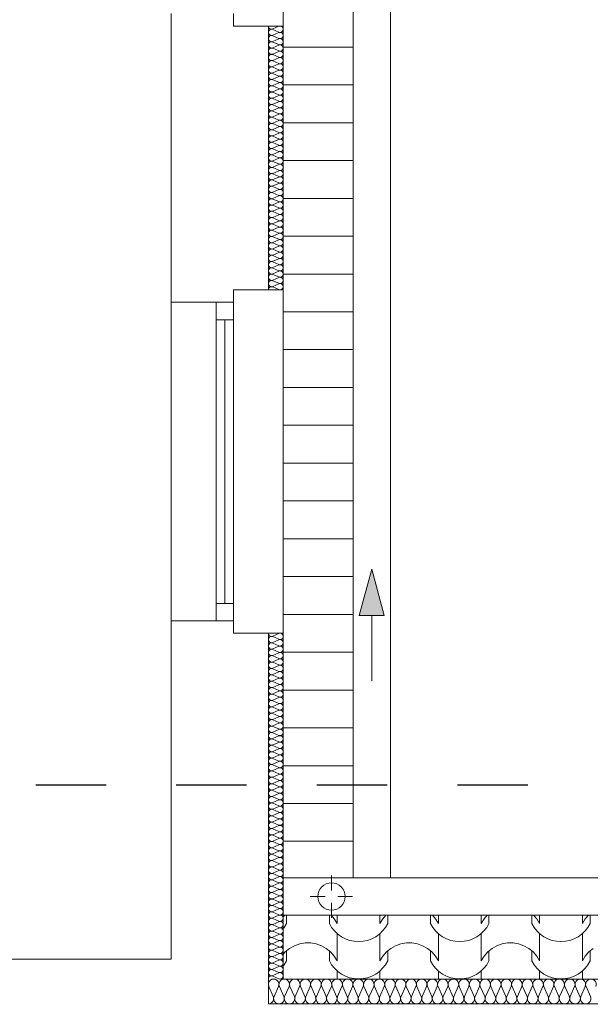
# Model space of a CAD drawing. Extents: x -528673 to -426178, y 23200 to 131944.
# Tile 49 of 87: x -481929 to -479637, y 68353 to 72310. Entities that reach past the tile are written whole.
import ezdxf

# ---------------------------------------------------------------- set-up
doc = ezdxf.new("R2010")
doc.units = 0
doc.header["$MEASUREMENT"] = 0
doc.linetypes.add('Dashed', pattern=[564.444447, 282.222223, -282.222223])
for name, color, linetype in [('#PODKŁAD', 252, 'Continuous'), ('Inwent Izolacje', 252, 'Continuous'), ('INWENT RURY SPUSTOWE', 252, 'Continuous')]:
    doc.layers.add(name, color=color, linetype=linetype)
for name, color, linetype, lineweight in [('arch wypelnienia_Nr_Pióra__102', 252, 'Continuous', 9), ('arch wypelnienia_Nr_Pióra__2', 252, 'Continuous', 13), ('INWENT DACH_Nr_Pióra__21', 252, 'Continuous', 9), ('Inwent Izolacje_Nr_Pióra__2', 252, 'Continuous', 13), ('INWENT RURY SPUSTOWE_Nr_Pióra__21', 252, 'Continuous', 9), ('INWENT. OKNA_Nr_Pióra__5', 252, 'Continuous', 13), ('INWENT.ŚCIANY_Nr_Pióra__1', 252, 'Continuous', 25), ('INWENT.ŚCIANY_Nr_Pióra__20', 252, 'Continuous', 60), ('INWENT.ŚCIANY_Nr_Pióra__21', 252, 'Continuous', 9), ('INWENT.ŚCIANY_Nr_Pióra__3', 252, 'Continuous', 13)]:
    doc.layers.add(name, color=color, linetype=linetype, lineweight=lineweight)

# ---------------------------------------------------------------- blocks, each defined once
blk = doc.blocks.new('*X28')
at = {"layer": 'arch wypelnienia_Nr_Pióra__2', "linetype": 'Continuous'}
for p, q in [((-480864.3, 68711.1), (-480870.2, 68704.4)), ((-480857.1, 68711.1), (-480857.1, 68677.7)), ((-480685.3, 68711.1), (-480685.3, 68677.7)), ((-480665.5, 68696.7), (-480678.1, 68711.1)), ((-480653.9, 68677.7), (-480665.5, 68696.7)), ((-480653.9, 68711.1), (-480653.9, 68677.7)), ((-480653.9, 68711.1), (-480653.9, 68700)), ((-480482.1, 68711.1), (-480482.1, 68677.7)), ((-480482.1, 68711.1), (-480482.1, 68700)), ((-480470.5, 68696.7), (-480482.1, 68677.7)), ((-480457.9, 68711.1), (-480470.5, 68696.7)), ((-480450.7, 68711.1), (-480450.7, 68677.7)), ((-480278.9, 68711.1), (-480278.9, 68677.7)), ((-480259.1, 68696.7), (-480271.7, 68711.1)), ((-480247.5, 68677.7), (-480259.1, 68696.7)), ((-480247.5, 68711.1), (-480247.5, 68677.7)), ((-480247.5, 68711.1), (-480247.5, 68700)), ((-480075.7, 68711.1), (-480075.7, 68677.7)), ((-480075.7, 68711.1), (-480075.7, 68700)), ((-480064.1, 68696.7), (-480075.7, 68677.7)), ((-480051.5, 68711.1), (-480064.1, 68696.7)), ((-480044.3, 68711.1), (-480044.3, 68677.7)), ((-479872.5, 68711.1), (-479872.5, 68677.7)), ((-479852.7, 68696.7), (-479865.3, 68711.1)), ((-479841.1, 68677.7), (-479852.7, 68696.7)), ((-479841.1, 68711.1), (-479841.1, 68677.7)), ((-479841.1, 68711.1), (-479841.1, 68700)), ((-479669.3, 68711.1), (-479669.3, 68677.7)), ((-479669.3, 68711.1), (-479669.3, 68700)), ((-479657.7, 68696.7), (-479669.3, 68677.7)), ((-479645.1, 68711.1), (-479657.7, 68696.7)), ((-479637.9, 68711.1), (-479637.9, 68677.7)), ((-480870.2, 68657.1), (-480866.3, 68662)), ((-480866.3, 68662), (-480857.1, 68677.7)), ((-480685.3, 68677.7), (-480676.1, 68662)), ((-480676.1, 68662), (-480664.8, 68647.8)), ((-480471.2, 68647.8), (-480459.9, 68662)), ((-480459.9, 68662), (-480450.7, 68677.7)), ((-480278.9, 68677.7), (-480269.7, 68662)), ((-480269.7, 68662), (-480258.4, 68647.8)), ((-480064.8, 68647.8), (-480053.5, 68662)), ((-480053.5, 68662), (-480044.3, 68677.7)), ((-479872.5, 68677.7), (-479863.3, 68662)), ((-479863.3, 68662), (-479852, 68647.8)), ((-479658.4, 68647.8), (-479647.1, 68662)), ((-479647.1, 68662), (-479637.9, 68677.7)), ((-480664.8, 68647.8), (-480651.7, 68635.3)), ((-480653.9, 68637.1), (-480653.9, 68550)), ((-480651.7, 68635.3), (-480637, 68624.7)), ((-480637, 68624.7), (-480620.9, 68616.2)), ((-480515.1, 68616.2), (-480499, 68624.7)), ((-480499, 68624.7), (-480484.3, 68635.3)), ((-480484.3, 68635.3), (-480471.2, 68647.8)), ((-480482.1, 68637.1), (-480482.1, 68550)), ((-480258.4, 68647.8), (-480245.3, 68635.3)), ((-480247.5, 68637.1), (-480247.5, 68550)), ((-480245.3, 68635.3), (-480230.6, 68624.7)), ((-480230.6, 68624.7), (-480214.5, 68616.2)), ((-480108.7, 68616.2), (-480092.6, 68624.7)), ((-480092.6, 68624.7), (-480077.9, 68635.3)), ((-480077.9, 68635.3), (-480064.8, 68647.8)), ((-480075.7, 68637.1), (-480075.7, 68550)), ((-479852, 68647.8), (-479838.9, 68635.3)), ((-479841.1, 68637.1), (-479841.1, 68550)), ((-479838.9, 68635.3), (-479824.2, 68624.7)), ((-479824.2, 68624.7), (-479808.1, 68616.2)), ((-479702.3, 68616.2), (-479686.2, 68624.7)), ((-479686.2, 68624.7), (-479671.5, 68635.3)), ((-479671.5, 68635.3), (-479658.4, 68647.8)), ((-479669.3, 68637.1), (-479669.3, 68550)), ((-480844.9, 68577.6), (-480862.2, 68563.5)), ((-480825.4, 68588.6), (-480844.9, 68577.6)), ((-480804.4, 68596), (-480825.4, 68588.6)), ((-480782.4, 68599.8), (-480804.4, 68596)), ((-480771.2, 68599.8), (-480782.4, 68599.8)), ((-480760, 68599.8), (-480771.2, 68599.8)), ((-480738, 68596), (-480760, 68599.8)), ((-480717, 68588.6), (-480738, 68596)), ((-480697.5, 68577.6), (-480717, 68588.6)), ((-480680.2, 68563.5), (-480697.5, 68577.6)), ((-480653.9, 68614.8), (-480653.9, 68527.7)), ((-480620.9, 68616.2), (-480603.9, 68610)), ((-480603.9, 68610), (-480586.1, 68606.3)), ((-480586.1, 68606.3), (-480568, 68605)), ((-480568, 68605), (-480549.9, 68606.3)), ((-480549.9, 68606.3), (-480532.1, 68610)), ((-480532.1, 68610), (-480515.1, 68616.2)), ((-480482.1, 68614.8), (-480482.1, 68527.7)), ((-480438.5, 68577.6), (-480455.8, 68563.5)), ((-480419, 68588.6), (-480438.5, 68577.6)), ((-480398, 68596), (-480419, 68588.6)), ((-480376, 68599.8), (-480398, 68596)), ((-480364.8, 68599.8), (-480376, 68599.8)), ((-480353.6, 68599.8), (-480364.8, 68599.8)), ((-480331.6, 68596), (-480353.6, 68599.8)), ((-480310.6, 68588.6), (-480331.6, 68596)), ((-480291.1, 68577.6), (-480310.6, 68588.6)), ((-480273.8, 68563.5), (-480291.1, 68577.6)), ((-480247.5, 68614.8), (-480247.5, 68527.7)), ((-480214.5, 68616.2), (-480197.5, 68610)), ((-480197.5, 68610), (-480179.7, 68606.3)), ((-480179.7, 68606.3), (-480161.6, 68605)), ((-480161.6, 68605), (-480143.5, 68606.3)), ((-480143.5, 68606.3), (-480125.7, 68610)), ((-480125.7, 68610), (-480108.7, 68616.2)), ((-480075.7, 68614.8), (-480075.7, 68527.7)), ((-480032.1, 68577.6), (-480049.4, 68563.5)), ((-480012.6, 68588.6), (-480032.1, 68577.6)), ((-479991.6, 68596), (-480012.6, 68588.6)), ((-479969.6, 68599.8), (-479991.6, 68596)), ((-479958.4, 68599.8), (-479969.6, 68599.8)), ((-479947.2, 68599.8), (-479958.4, 68599.8)), ((-479925.2, 68596), (-479947.2, 68599.8)), ((-479904.2, 68588.6), (-479925.2, 68596)), ((-479884.7, 68577.6), (-479904.2, 68588.6)), ((-479867.4, 68563.5), (-479884.7, 68577.6)), ((-479841.1, 68614.8), (-479841.1, 68527.7)), ((-479808.1, 68616.2), (-479791.1, 68610)), ((-479791.1, 68610), (-479773.3, 68606.3)), ((-479773.3, 68606.3), (-479755.2, 68605)), ((-479755.2, 68605), (-479737.1, 68606.3)), ((-479737.1, 68606.3), (-479719.3, 68610)), ((-479719.3, 68610), (-479702.3, 68616.2)), ((-479669.3, 68614.8), (-479669.3, 68527.7)), ((-479625.7, 68577.6), (-479643, 68563.5)), ((-480862.2, 68563.5), (-480870.2, 68554.4)), ((-480857.1, 68567.7), (-480857.1, 68527.7)), ((-480685.3, 68567.7), (-480685.3, 68527.7)), ((-480665.5, 68546.7), (-480680.2, 68563.5)), ((-480653.9, 68527.7), (-480665.5, 68546.7)), ((-480470.5, 68546.7), (-480482.1, 68527.7)), ((-480455.8, 68563.5), (-480470.5, 68546.7)), ((-480450.7, 68567.7), (-480450.7, 68527.7)), ((-480278.9, 68567.7), (-480278.9, 68527.7)), ((-480259.1, 68546.7), (-480273.8, 68563.5)), ((-480247.5, 68527.7), (-480259.1, 68546.7)), ((-480064.1, 68546.7), (-480075.7, 68527.7)), ((-480049.4, 68563.5), (-480064.1, 68546.7)), ((-480044.3, 68567.7), (-480044.3, 68527.7)), ((-479872.5, 68567.7), (-479872.5, 68527.7)), ((-479852.7, 68546.7), (-479867.4, 68563.5)), ((-479841.1, 68527.7), (-479852.7, 68546.7)), ((-479657.7, 68546.7), (-479669.3, 68527.7)), ((-479643, 68563.5), (-479657.7, 68546.7)), ((-479637.9, 68567.7), (-479637.9, 68527.7)), ((-480870.2, 68507.1), (-480866.3, 68512)), ((-480866.3, 68512), (-480857.1, 68527.7)), ((-480685.3, 68527.7), (-480676.1, 68512)), ((-480676.1, 68512), (-480664.8, 68497.8)), ((-480471.2, 68497.8), (-480459.9, 68512)), ((-480459.9, 68512), (-480450.7, 68527.7)), ((-480278.9, 68527.7), (-480269.7, 68512)), ((-480269.7, 68512), (-480258.4, 68497.8)), ((-480064.8, 68497.8), (-480053.5, 68512)), ((-480053.5, 68512), (-480044.3, 68527.7)), ((-479872.5, 68527.7), (-479863.3, 68512)), ((-479863.3, 68512), (-479852, 68497.8)), ((-479658.4, 68497.8), (-479647.1, 68512)), ((-479647.1, 68512), (-479637.9, 68527.7)), ((-480664.8, 68497.8), (-480651.7, 68485.3)), ((-480653.9, 68487.1), (-480653.9, 68454.5)), ((-480653.9, 68464.8), (-480653.9, 68454.5)), ((-480651.7, 68485.3), (-480637, 68474.7)), ((-480637, 68474.7), (-480620.9, 68466.2)), ((-480620.9, 68466.2), (-480603.9, 68460)), ((-480603.9, 68460), (-480586.1, 68456.3)), ((-480549.9, 68456.3), (-480532.1, 68460)), ((-480532.1, 68460), (-480515.1, 68466.2)), ((-480515.1, 68466.2), (-480499, 68474.7)), ((-480499, 68474.7), (-480484.3, 68485.3)), ((-480484.3, 68485.3), (-480471.2, 68497.8)), ((-480482.1, 68487.1), (-480482.1, 68454.5)), ((-480482.1, 68464.8), (-480482.1, 68454.5)), ((-480258.4, 68497.8), (-480245.3, 68485.3)), ((-480247.5, 68487.1), (-480247.5, 68454.5)), ((-480247.5, 68464.8), (-480247.5, 68454.5)), ((-480245.3, 68485.3), (-480230.6, 68474.7)), ((-480230.6, 68474.7), (-480214.5, 68466.2)), ((-480214.5, 68466.2), (-480197.5, 68460)), ((-480197.5, 68460), (-480179.7, 68456.3)), ((-480143.5, 68456.3), (-480125.7, 68460)), ((-480125.7, 68460), (-480108.7, 68466.2)), ((-480108.7, 68466.2), (-480092.6, 68474.7)), ((-480092.6, 68474.7), (-480077.9, 68485.3)), ((-480077.9, 68485.3), (-480064.8, 68497.8)), ((-480075.7, 68487.1), (-480075.7, 68454.5)), ((-480075.7, 68464.8), (-480075.7, 68454.5)), ((-479852, 68497.8), (-479838.9, 68485.3)), ((-479841.1, 68487.1), (-479841.1, 68454.5)), ((-479841.1, 68464.8), (-479841.1, 68454.5)), ((-479838.9, 68485.3), (-479824.2, 68474.7)), ((-479824.2, 68474.7), (-479808.1, 68466.2)), ((-479808.1, 68466.2), (-479791.1, 68460)), ((-479791.1, 68460), (-479773.3, 68456.3)), ((-479737.1, 68456.3), (-479719.3, 68460)), ((-479719.3, 68460), (-479702.3, 68466.2)), ((-479702.3, 68466.2), (-479686.2, 68474.7)), ((-479686.2, 68474.7), (-479671.5, 68485.3)), ((-479671.5, 68485.3), (-479658.4, 68497.8)), ((-479669.3, 68487.1), (-479669.3, 68454.5)), ((-479669.3, 68464.8), (-479669.3, 68454.5)), ((-480586.1, 68456.3), (-480568, 68455)), ((-480568, 68455), (-480549.9, 68456.3)), ((-480179.7, 68456.3), (-480161.6, 68455)), ((-480161.6, 68455), (-480143.5, 68456.3)), ((-479773.3, 68456.3), (-479755.2, 68455)), ((-479755.2, 68455), (-479737.1, 68456.3))]:
    blk.add_line(p, q, dxfattribs=at)
blk = doc.blocks.new('Wypełnienie_14')
at = {"layer": 'arch wypelnienia_Nr_Pióra__2', "linetype": 'Dashed'}
blk.add_blockref('*X28', (0, 0), dxfattribs=at)
blk = doc.blocks.new('Izolacja cieplna 14_208', base_point=(-480930.2, 68354.5))
at = {"layer": 'Inwent Izolacje_Nr_Pióra__2', "linetype": 'Continuous'}
for p, q in [((-480928.4, 68424.7), (-480910.7, 68384.3)), ((-480907.2, 68384.3), (-480889.5, 68424.7)), ((-480885.9, 68424.7), (-480868.3, 68384.3)), ((-480864.7, 68384.3), (-480847, 68424.7)), ((-480843.5, 68424.7), (-480825.8, 68384.3)), ((-480822.2, 68384.3), (-480804.6, 68424.7)), ((-480801, 68424.7), (-480783.3, 68384.3)), ((-480779.8, 68384.3), (-480762.1, 68424.7)), ((-480758.5, 68424.7), (-480740.9, 68384.3)), ((-480737.3, 68384.3), (-480719.6, 68424.7)), ((-480716.1, 68424.7), (-480698.4, 68384.3)), ((-480694.8, 68384.3), (-480677.2, 68424.7)), ((-480673.6, 68424.7), (-480655.9, 68384.3)), ((-480652.4, 68384.3), (-480634.7, 68424.7)), ((-480631.1, 68424.7), (-480613.5, 68384.3)), ((-480609.9, 68384.3), (-480592.2, 68424.7)), ((-480588.7, 68424.7), (-480571, 68384.3)), ((-480567.4, 68384.3), (-480549.8, 68424.7)), ((-480546.2, 68424.7), (-480528.5, 68384.3)), ((-480525, 68384.3), (-480507.3, 68424.7)), ((-480503.7, 68424.7), (-480486.1, 68384.3)), ((-480482.5, 68384.3), (-480464.8, 68424.7)), ((-480461.3, 68424.7), (-480443.6, 68384.3)), ((-480440, 68384.3), (-480422.4, 68424.7)), ((-480418.8, 68424.7), (-480401.1, 68384.3)), ((-480397.5, 68384.3), (-480379.9, 68424.7)), ((-480376.3, 68424.7), (-480358.6, 68384.3)), ((-480355.1, 68384.3), (-480337.4, 68424.7)), ((-480333.8, 68424.7), (-480316.2, 68384.3)), ((-480312.6, 68384.3), (-480294.9, 68424.7)), ((-480291.4, 68424.7), (-480273.7, 68384.3)), ((-480270.1, 68384.3), (-480252.5, 68424.7)), ((-480248.9, 68424.7), (-480231.2, 68384.3)), ((-480227.7, 68384.3), (-480210, 68424.7)), ((-480206.4, 68424.7), (-480188.8, 68384.3)), ((-480185.2, 68384.3), (-480167.5, 68424.7)), ((-480164, 68424.7), (-480146.3, 68384.3)), ((-480142.7, 68384.3), (-480125.1, 68424.7)), ((-480121.5, 68424.7), (-480103.8, 68384.3)), ((-480100.3, 68384.3), (-480082.6, 68424.7)), ((-480079, 68424.7), (-480061.4, 68384.3)), ((-480057.8, 68384.3), (-480040.1, 68424.7)), ((-480036.6, 68424.7), (-480018.9, 68384.3)), ((-480015.3, 68384.3), (-479997.7, 68424.7)), ((-479994.1, 68424.7), (-479976.4, 68384.3)), ((-479972.9, 68384.3), (-479955.2, 68424.7)), ((-479951.6, 68424.7), (-479934, 68384.3)), ((-479930.4, 68384.3), (-479912.7, 68424.7)), ((-479909.2, 68424.7), (-479891.5, 68384.3)), ((-479887.9, 68384.3), (-479870.3, 68424.7)), ((-479866.7, 68424.7), (-479849, 68384.3)), ((-479845.5, 68384.3), (-479827.8, 68424.7)), ((-479824.2, 68424.7), (-479806.6, 68384.3)), ((-479803, 68384.3), (-479785.3, 68424.7)), ((-479781.8, 68424.7), (-479764.1, 68384.3)), ((-479760.5, 68384.3), (-479742.9, 68424.7)), ((-479739.3, 68424.7), (-479721.6, 68384.3)), ((-479718.1, 68384.3), (-479700.4, 68424.7)), ((-479696.8, 68424.7), (-479679.2, 68384.3)), ((-479675.6, 68384.3), (-479657.9, 68424.7)), ((-479654.4, 68424.7), (-479636.7, 68384.3))]:
    blk.add_line(p, q, dxfattribs=at)
for centre, start_param, end_param in [((-480909, 68433.3), 4.299595, 8.266775), ((-480866.5, 68433.3), 4.299595, 8.266775), ((-480824, 68433.3), 4.299595, 8.266775), ((-480781.5, 68433.3), 4.299595, 8.266775), ((-480739.1, 68433.3), 4.299595, 8.266775), ((-480696.6, 68433.3), 4.299595, 8.266775), ((-480654.1, 68433.3), 4.299595, 8.266775), ((-480611.7, 68433.3), 4.299595, 8.266775), ((-480569.2, 68433.3), 4.299595, 8.266775), ((-480526.7, 68433.3), 4.299595, 8.266775), ((-480484.3, 68433.3), 4.299595, 8.266775), ((-480441.8, 68433.3), 4.299595, 8.266775), ((-480399.3, 68433.3), 4.299595, 8.266775), ((-480356.9, 68433.3), 4.299595, 8.266775), ((-480314.4, 68433.3), 4.299595, 8.266775), ((-480271.9, 68433.3), 4.299595, 8.266775), ((-480229.5, 68433.3), 4.299595, 8.266775), ((-480187, 68433.3), 4.299595, 8.266775), ((-480144.5, 68433.3), 4.299595, 8.266775), ((-480102.1, 68433.3), 4.299595, 8.266775), ((-480059.6, 68433.3), 4.299595, 8.266775), ((-480017.1, 68433.3), 4.299595, 8.266775), ((-479974.6, 68433.3), 4.299595, 8.266775), ((-479932.2, 68433.3), 4.299595, 8.266775), ((-479889.7, 68433.3), 4.299595, 8.266775), ((-479847.2, 68433.3), 4.299595, 8.266775), ((-479804.8, 68433.3), 4.299595, 8.266775), ((-479762.3, 68433.3), 4.299595, 8.266775), ((-479719.8, 68433.3), 4.299595, 8.266775), ((-479677.4, 68433.3), 4.299595, 8.266775), ((-479634.9, 68433.3), 4.299595, 8.266775), ((-480930.2, 68375.8), 3.141593, 5.125182), ((-480887.7, 68375.8), 1.158004, 5.125183), ((-480845.3, 68375.8), 1.158004, 5.125183), ((-480802.8, 68375.8), 1.158004, 5.125183), ((-480760.3, 68375.8), 1.158004, 5.125183), ((-480717.8, 68375.8), 1.158004, 5.125183), ((-480675.4, 68375.8), 1.158004, 5.125183), ((-480632.9, 68375.8), 1.158004, 5.125183), ((-480590.4, 68375.8), 1.158004, 5.125183), ((-480548, 68375.8), 1.158004, 5.125183), ((-480505.5, 68375.8), 1.158004, 5.125183), ((-480463, 68375.8), 1.158004, 5.125183), ((-480420.6, 68375.8), 1.158004, 5.125183), ((-480378.1, 68375.8), 1.158004, 5.125183), ((-480335.6, 68375.8), 1.158004, 5.125183), ((-480293.2, 68375.8), 1.158004, 5.125183), ((-480250.7, 68375.8), 1.158004, 5.125183), ((-480208.2, 68375.8), 1.158004, 5.125183), ((-480165.8, 68375.8), 1.158004, 5.125183), ((-480123.3, 68375.8), 1.158004, 5.125183), ((-480080.8, 68375.8), 1.158004, 5.125183), ((-480038.4, 68375.8), 1.158004, 5.125183), ((-479995.9, 68375.8), 1.158004, 5.125183), ((-479953.4, 68375.8), 1.158004, 5.125183), ((-479910.9, 68375.8), 1.158004, 5.125183), ((-479868.5, 68375.8), 1.158004, 5.125183), ((-479826, 68375.8), 1.158004, 5.125183), ((-479783.5, 68375.8), 1.158004, 5.125183), ((-479741.1, 68375.8), 1.158004, 5.125183), ((-479698.6, 68375.8), 1.158004, 5.125183), ((-479656.1, 68375.8), 1.158004, 5.125183)]:
    blk.add_ellipse(centre, major_axis=(0, 21.3), ratio=0.998419, start_param=start_param, end_param=end_param, dxfattribs=at)
blk = doc.blocks.new('Izolacja cieplna 14_211', base_point=(-480930.2, 69844.5))
at = {"layer": 'Inwent Izolacje_Nr_Pióra__2', "linetype": 'Continuous'}
for p, q in [((-480888.1, 69843.5), (-480912.3, 69832.7)), ((-480912.3, 69830.6), (-480888.1, 69819.9)), ((-480888.1, 69817.7), (-480912.3, 69807)), ((-480912.3, 69804.8), (-480888.1, 69794.1)), ((-480888.1, 69792), (-480912.3, 69781.3)), ((-480912.3, 69779.1), (-480888.1, 69768.4)), ((-480888.1, 69766.2), (-480912.3, 69755.5)), ((-480912.3, 69753.4), (-480888.1, 69742.7)), ((-480888.1, 69740.5), (-480912.3, 69729.8)), ((-480912.3, 69727.6), (-480888.1, 69716.9)), ((-480888.1, 69714.8), (-480912.3, 69704)), ((-480912.3, 69701.9), (-480888.1, 69691.2)), ((-480888.1, 69689), (-480912.3, 69678.3)), ((-480912.3, 69676.1), (-480888.1, 69665.4)), ((-480888.1, 69663.3), (-480912.3, 69652.6)), ((-480912.3, 69650.4), (-480888.1, 69639.7)), ((-480888.1, 69637.5), (-480912.3, 69626.8)), ((-480912.3, 69624.7), (-480888.1, 69614)), ((-480888.1, 69611.8), (-480912.3, 69601.1)), ((-480912.3, 69598.9), (-480888.1, 69588.2)), ((-480888.1, 69586.1), (-480912.3, 69575.3)), ((-480912.3, 69573.2), (-480888.1, 69562.5)), ((-480888.1, 69560.3), (-480912.3, 69549.6)), ((-480912.3, 69547.4), (-480888.1, 69536.7)), ((-480888.1, 69534.6), (-480912.3, 69523.9)), ((-480912.3, 69521.7), (-480888.1, 69511)), ((-480888.1, 69508.8), (-480912.3, 69498.1)), ((-480912.3, 69496), (-480888.1, 69485.2)), ((-480888.1, 69483.1), (-480912.3, 69472.4)), ((-480912.3, 69470.2), (-480888.1, 69459.5)), ((-480888.1, 69457.3), (-480912.3, 69446.6)), ((-480912.3, 69444.5), (-480888.1, 69433.8)), ((-480888.1, 69431.6), (-480912.3, 69420.9)), ((-480912.3, 69418.7), (-480888.1, 69408)), ((-480888.1, 69405.9), (-480912.3, 69395.2)), ((-480912.3, 69393), (-480888.1, 69382.3)), ((-480888.1, 69380.1), (-480912.3, 69369.4)), ((-480912.3, 69367.3), (-480888.1, 69356.5)), ((-480888.1, 69354.4), (-480912.3, 69343.7)), ((-480912.3, 69341.5), (-480888.1, 69330.8)), ((-480888.1, 69328.6), (-480912.3, 69317.9)), ((-480912.3, 69315.8), (-480888.1, 69305.1)), ((-480888.1, 69302.9), (-480912.3, 69292.2)), ((-480912.3, 69290), (-480888.1, 69279.3)), ((-480888.1, 69277.2), (-480912.3, 69266.5)), ((-480912.3, 69264.3), (-480888.1, 69253.6)), ((-480888.1, 69251.4), (-480912.3, 69240.7)), ((-480912.3, 69238.6), (-480888.1, 69227.8)), ((-480888.1, 69225.7), (-480912.3, 69215)), ((-480912.3, 69212.8), (-480888.1, 69202.1)), ((-480888.1, 69199.9), (-480912.3, 69189.2)), ((-480912.3, 69187.1), (-480888.1, 69176.4)), ((-480888.1, 69174.2), (-480912.3, 69163.5)), ((-480912.3, 69161.3), (-480888.1, 69150.6)), ((-480888.1, 69148.5), (-480912.3, 69137.7)), ((-480912.3, 69135.6), (-480888.1, 69124.9)), ((-480888.1, 69122.7), (-480912.3, 69112)), ((-480912.3, 69109.8), (-480888.1, 69099.1)), ((-480888.1, 69097), (-480912.3, 69086.3)), ((-480912.3, 69084.1), (-480888.1, 69073.4)), ((-480888.1, 69071.2), (-480912.3, 69060.5)), ((-480912.3, 69058.4), (-480888.1, 69047.7)), ((-480888.1, 69045.5), (-480912.3, 69034.8)), ((-480912.3, 69032.6), (-480888.1, 69021.9)), ((-480888.1, 69019.8), (-480912.3, 69009)), ((-480912.3, 69006.9), (-480888.1, 68996.2)), ((-480888.1, 68994), (-480912.3, 68983.3)), ((-480912.3, 68981.1), (-480888.1, 68970.4)), ((-480888.1, 68968.3), (-480912.3, 68957.6)), ((-480912.3, 68955.4), (-480888.1, 68944.7)), ((-480888.1, 68942.5), (-480912.3, 68931.8)), ((-480912.3, 68929.7), (-480888.1, 68919)), ((-480888.1, 68916.8), (-480912.3, 68906.1)), ((-480912.3, 68903.9), (-480888.1, 68893.2)), ((-480888.1, 68891), (-480912.3, 68880.3)), ((-480912.3, 68878.2), (-480888.1, 68867.5)), ((-480888.1, 68865.3), (-480912.3, 68854.6)), ((-480912.3, 68852.4), (-480888.1, 68841.7)), ((-480888.1, 68839.6), (-480912.3, 68828.9)), ((-480912.3, 68826.7), (-480888.1, 68816)), ((-480888.1, 68813.8), (-480912.3, 68803.1)), ((-480912.3, 68801), (-480888.1, 68790.2)), ((-480888.1, 68788.1), (-480912.3, 68777.4)), ((-480912.3, 68775.2), (-480888.1, 68764.5)), ((-480888.1, 68762.3), (-480912.3, 68751.6)), ((-480912.3, 68749.5), (-480888.1, 68738.8)), ((-480888.1, 68736.6), (-480912.3, 68725.9)), ((-480912.3, 68723.7), (-480888.1, 68713)), ((-480888.1, 68710.9), (-480912.3, 68700.2)), ((-480912.3, 68698), (-480888.1, 68687.3)), ((-480888.1, 68685.1), (-480912.3, 68674.4)), ((-480912.3, 68672.3), (-480888.1, 68661.5)), ((-480888.1, 68659.4), (-480912.3, 68648.7)), ((-480912.3, 68646.5), (-480888.1, 68635.8)), ((-480888.1, 68633.6), (-480912.3, 68622.9)), ((-480912.3, 68620.8), (-480888.1, 68610.1)), ((-480888.1, 68607.9), (-480912.3, 68597.2)), ((-480912.3, 68595), (-480888.1, 68584.3)), ((-480888.1, 68582.2), (-480912.3, 68571.5)), ((-480912.3, 68569.3), (-480888.1, 68558.6)), ((-480888.1, 68556.4), (-480912.3, 68545.7)), ((-480912.3, 68543.5), (-480888.1, 68532.8)), ((-480888.1, 68530.7), (-480912.3, 68520)), ((-480912.3, 68517.8), (-480888.1, 68507.1)), ((-480888.1, 68504.9), (-480912.3, 68494.2)), ((-480912.3, 68492.1), (-480888.1, 68481.4)), ((-480888.1, 68479.2), (-480912.3, 68468.5)), ((-480912.3, 68466.3), (-480888.1, 68455.6))]:
    blk.add_line(p, q, dxfattribs=at)
for centre, start_param, end_param in [((-480917.4, 69844.5), 4.712389, 6.695979), ((-480882.9, 69831.7), 5.870392, 9.837571), ((-480917.4, 69818.8), 2.7288, 6.695979), ((-480917.4, 69793.1), 2.7288, 6.695979), ((-480882.9, 69805.9), 5.870392, 9.837571), ((-480917.4, 69767.3), 2.7288, 6.695979), ((-480882.9, 69780.2), 5.870392, 9.837571), ((-480882.9, 69754.4), 5.870392, 9.837571), ((-480917.4, 69741.6), 2.7288, 6.695979), ((-480917.4, 69715.8), 2.7288, 6.695979), ((-480882.9, 69728.7), 5.870392, 9.837571), ((-480917.4, 69690.1), 2.7288, 6.695979), ((-480882.9, 69703), 5.870392, 9.837571), ((-480882.9, 69677.2), 5.870392, 9.837571), ((-480917.4, 69664.4), 2.7288, 6.695979), ((-480917.4, 69638.6), 2.7288, 6.695979), ((-480882.9, 69651.5), 5.870392, 9.837571), ((-480917.4, 69612.9), 2.7288, 6.695979), ((-480882.9, 69625.7), 5.870392, 9.837571), ((-480882.9, 69600), 5.870392, 9.837571), ((-480917.4, 69587.1), 2.7288, 6.695979), ((-480917.4, 69561.4), 2.7288, 6.695979), ((-480882.9, 69574.3), 5.870392, 9.837571), ((-480917.4, 69535.7), 2.7288, 6.695979), ((-480882.9, 69548.5), 5.870392, 9.837571), ((-480882.9, 69522.8), 5.870392, 9.837571), ((-480917.4, 69509.9), 2.7288, 6.695979), ((-480917.4, 69484.2), 2.7288, 6.695979), ((-480882.9, 69497), 5.870392, 9.837571), ((-480917.4, 69458.4), 2.7288, 6.695979), ((-480882.9, 69471.3), 5.870392, 9.837571), ((-480882.9, 69445.6), 5.870392, 9.837571), ((-480917.4, 69432.7), 2.7288, 6.695979), ((-480917.4, 69406.9), 2.7288, 6.695979), ((-480882.9, 69419.8), 5.870392, 9.837571), ((-480882.9, 69394.1), 5.870392, 9.837571), ((-480917.4, 69381.2), 2.7288, 6.695979), ((-480917.4, 69355.5), 2.7288, 6.695979), ((-480882.9, 69368.3), 5.870392, 9.837571), ((-480917.4, 69329.7), 2.7288, 6.695979), ((-480882.9, 69342.6), 5.870392, 9.837571), ((-480882.9, 69316.9), 5.870392, 9.837571), ((-480917.4, 69304), 2.7288, 6.695979), ((-480917.4, 69278.2), 2.7288, 6.695979), ((-480882.9, 69291.1), 5.870392, 9.837571), ((-480917.4, 69252.5), 2.7288, 6.695979), ((-480882.9, 69265.4), 5.870392, 9.837571), ((-480882.9, 69239.6), 5.870392, 9.837571), ((-480917.4, 69226.8), 2.7288, 6.695979), ((-480917.4, 69201), 2.7288, 6.695979), ((-480882.9, 69213.9), 5.870392, 9.837571), ((-480917.4, 69175.3), 2.7288, 6.695979), ((-480882.9, 69188.1), 5.870392, 9.837571), ((-480882.9, 69162.4), 5.870392, 9.837571), ((-480917.4, 69149.5), 2.7288, 6.695979), ((-480917.4, 69123.8), 2.7288, 6.695979), ((-480882.9, 69136.7), 5.870392, 9.837571), ((-480917.4, 69098.1), 2.7288, 6.695979), ((-480882.9, 69110.9), 5.870392, 9.837571), ((-480882.9, 69085.2), 5.870392, 9.837571), ((-480917.4, 69072.3), 2.7288, 6.695979), ((-480917.4, 69046.6), 2.7288, 6.695979), ((-480882.9, 69059.4), 5.870392, 9.837571), ((-480917.4, 69020.8), 2.7288, 6.695979), ((-480882.9, 69033.7), 5.870392, 9.837571), ((-480882.9, 69008), 5.870392, 9.837571), ((-480917.4, 68995.1), 2.7288, 6.695979), ((-480917.4, 68969.4), 2.7288, 6.695979), ((-480882.9, 68982.2), 5.870392, 9.837571), ((-480917.4, 68943.6), 2.7288, 6.695979), ((-480882.9, 68956.5), 5.870392, 9.837571), ((-480882.9, 68930.7), 5.870392, 9.837571), ((-480917.4, 68917.9), 2.7288, 6.695979), ((-480917.4, 68892.1), 2.7288, 6.695979), ((-480882.9, 68905), 5.870392, 9.837571), ((-480917.4, 68866.4), 2.7288, 6.695979), ((-480917.4, 68840.6), 2.7288, 6.695979), ((-480882.9, 68879.3), 5.870392, 9.837571), ((-480882.9, 68853.5), 5.870392, 9.837571), ((-480917.4, 68814.9), 2.7288, 6.695979), ((-480882.9, 68827.8), 5.870392, 9.837571), ((-480882.9, 68802), 5.870392, 9.837571), ((-480917.4, 68789.2), 2.7288, 6.695979), ((-480917.4, 68763.4), 2.7288, 6.695979), ((-480882.9, 68776.3), 5.870392, 9.837571), ((-480917.4, 68737.7), 2.7288, 6.695979), ((-480882.9, 68750.6), 5.870392, 9.837571), ((-480882.9, 68724.8), 5.870392, 9.837571), ((-480917.4, 68711.9), 2.7288, 6.695979), ((-480917.4, 68686.2), 2.7288, 6.695979), ((-480882.9, 68699.1), 5.870392, 9.837571), ((-480917.4, 68660.5), 2.7288, 6.695979), ((-480882.9, 68673.3), 5.870392, 9.837571), ((-480882.9, 68647.6), 5.870392, 9.837571), ((-480917.4, 68634.7), 2.7288, 6.695979), ((-480917.4, 68609), 2.7288, 6.695979), ((-480882.9, 68621.9), 5.870392, 9.837571), ((-480917.4, 68583.2), 2.7288, 6.695979), ((-480882.9, 68596.1), 5.870392, 9.837571), ((-480882.9, 68570.4), 5.870392, 9.837571), ((-480917.4, 68557.5), 2.7288, 6.695979), ((-480917.4, 68531.8), 2.7288, 6.695979), ((-480882.9, 68544.6), 5.870392, 9.837571), ((-480917.4, 68506), 2.7288, 6.695979), ((-480882.9, 68518.9), 5.870392, 9.837571), ((-480882.9, 68493.1), 5.870392, 9.837571), ((-480917.4, 68480.3), 2.7288, 6.695979), ((-480917.4, 68454.5), 2.7288, 4.712389), ((-480882.9, 68467.4), 5.870392, 9.837571)]:
    blk.add_ellipse(centre, major_axis=(0, -12.9), ratio=0.991477, start_param=start_param, end_param=end_param, dxfattribs=at)
blk = doc.blocks.new('Izolacja cieplna 14_212', base_point=(-480930.2, 72284.5))
at = {"layer": 'Inwent Izolacje_Nr_Pióra__2', "linetype": 'Continuous'}
for p, q in [((-480888.1, 72283.5), (-480912.3, 72273)), ((-480912.3, 72270.9), (-480888.1, 72260.4)), ((-480888.1, 72258.2), (-480912.3, 72247.7)), ((-480912.3, 72245.6), (-480888.1, 72235.1)), ((-480888.1, 72233), (-480912.3, 72222.5)), ((-480912.3, 72220.4), (-480888.1, 72209.9)), ((-480888.1, 72207.8), (-480912.3, 72197.3)), ((-480912.3, 72195.1), (-480888.1, 72184.6)), ((-480888.1, 72182.5), (-480912.3, 72172)), ((-480912.3, 72169.9), (-480888.1, 72159.4)), ((-480888.1, 72157.3), (-480912.3, 72146.8)), ((-480912.3, 72144.7), (-480888.1, 72134.2)), ((-480888.1, 72132.1), (-480912.3, 72121.6)), ((-480912.3, 72119.4), (-480888.1, 72108.9)), ((-480888.1, 72106.8), (-480912.3, 72096.3)), ((-480912.3, 72094.2), (-480888.1, 72083.7)), ((-480888.1, 72081.6), (-480912.3, 72071.1)), ((-480912.3, 72069), (-480888.1, 72058.5)), ((-480888.1, 72056.3), (-480912.3, 72045.8)), ((-480912.3, 72043.7), (-480888.1, 72033.2)), ((-480888.1, 72031.1), (-480912.3, 72020.6)), ((-480912.3, 72018.5), (-480888.1, 72008)), ((-480888.1, 72005.9), (-480912.3, 71995.4)), ((-480912.3, 71993.2), (-480888.1, 71982.7)), ((-480888.1, 71980.6), (-480912.3, 71970.1)), ((-480912.3, 71968), (-480888.1, 71957.5)), ((-480888.1, 71955.4), (-480912.3, 71944.9)), ((-480912.3, 71942.8), (-480888.1, 71932.3)), ((-480888.1, 71930.1), (-480912.3, 71919.6)), ((-480912.3, 71917.5), (-480888.1, 71907)), ((-480888.1, 71904.9), (-480912.3, 71894.4)), ((-480912.3, 71892.3), (-480888.1, 71881.8)), ((-480888.1, 71879.7), (-480912.3, 71869.2)), ((-480912.3, 71867.1), (-480888.1, 71856.6)), ((-480888.1, 71854.4), (-480912.3, 71843.9)), ((-480912.3, 71841.8), (-480888.1, 71831.3)), ((-480888.1, 71829.2), (-480912.3, 71818.7)), ((-480912.3, 71816.6), (-480888.1, 71806.1)), ((-480888.1, 71804), (-480912.3, 71793.5)), ((-480912.3, 71791.3), (-480888.1, 71780.8)), ((-480888.1, 71778.7), (-480912.3, 71768.2)), ((-480912.3, 71766.1), (-480888.1, 71755.6)), ((-480888.1, 71753.5), (-480912.3, 71743)), ((-480912.3, 71740.9), (-480888.1, 71730.4)), ((-480888.1, 71728.2), (-480912.3, 71717.7)), ((-480912.3, 71715.6), (-480888.1, 71705.1)), ((-480888.1, 71703), (-480912.3, 71692.5)), ((-480912.3, 71690.4), (-480888.1, 71679.9)), ((-480888.1, 71677.8), (-480912.3, 71667.3)), ((-480912.3, 71665.1), (-480888.1, 71654.6)), ((-480888.1, 71652.5), (-480912.3, 71642)), ((-480912.3, 71639.9), (-480888.1, 71629.4)), ((-480888.1, 71627.3), (-480912.3, 71616.8)), ((-480912.3, 71614.7), (-480888.1, 71604.2)), ((-480888.1, 71602.1), (-480912.3, 71591.6)), ((-480912.3, 71589.4), (-480888.1, 71578.9)), ((-480888.1, 71576.8), (-480912.3, 71566.3)), ((-480912.3, 71564.2), (-480888.1, 71553.7)), ((-480888.1, 71551.6), (-480912.3, 71541.1)), ((-480912.3, 71539), (-480888.1, 71528.5)), ((-480888.1, 71526.3), (-480912.3, 71515.8)), ((-480912.3, 71513.7), (-480888.1, 71503.2)), ((-480888.1, 71501.1), (-480912.3, 71490.6)), ((-480912.3, 71488.5), (-480888.1, 71478)), ((-480888.1, 71475.9), (-480912.3, 71465.4)), ((-480912.3, 71463.2), (-480888.1, 71452.7)), ((-480888.1, 71450.6), (-480912.3, 71440.1)), ((-480912.3, 71438), (-480888.1, 71427.5)), ((-480888.1, 71425.4), (-480912.3, 71414.9)), ((-480912.3, 71412.8), (-480888.1, 71402.3)), ((-480888.1, 71400.1), (-480912.3, 71389.6)), ((-480912.3, 71387.5), (-480888.1, 71377)), ((-480888.1, 71374.9), (-480912.3, 71364.4)), ((-480912.3, 71362.3), (-480888.1, 71351.8)), ((-480888.1, 71349.7), (-480912.3, 71339.2)), ((-480912.3, 71337.1), (-480888.1, 71326.6)), ((-480888.1, 71324.4), (-480912.3, 71313.9)), ((-480912.3, 71311.8), (-480888.1, 71301.3)), ((-480888.1, 71299.2), (-480912.3, 71288.7)), ((-480912.3, 71286.6), (-480888.1, 71276.1)), ((-480888.1, 71274), (-480912.3, 71263.5)), ((-480912.3, 71261.3), (-480888.1, 71250.8)), ((-480888.1, 71248.7), (-480912.3, 71238.2)), ((-480912.3, 71236.1), (-480888.1, 71225.6))]:
    blk.add_line(p, q, dxfattribs=at)
for centre, start_param, end_param in [((-480917.4, 72259.3), 1.158004, 5.125183), ((-480917.4, 72284.5), 3.141593, 5.125182), ((-480882.9, 72271.9), 4.299595, 8.266775), ((-480882.9, 72246.7), 4.299595, 8.266775), ((-480917.4, 72234.1), 1.158004, 5.125183), ((-480917.4, 72208.8), 1.158004, 5.125183), ((-480882.9, 72221.4), 4.299595, 8.266775), ((-480917.4, 72183.6), 1.158004, 5.125183), ((-480882.9, 72196.2), 4.299595, 8.266775), ((-480882.9, 72171), 4.299595, 8.266775), ((-480917.4, 72158.3), 1.158004, 5.125183), ((-480917.4, 72133.1), 1.158004, 5.125183), ((-480882.9, 72145.7), 4.299595, 8.266775), ((-480917.4, 72107.9), 1.158004, 5.125183), ((-480882.9, 72120.5), 4.299595, 8.266775), ((-480882.9, 72095.3), 4.299595, 8.266775), ((-480917.4, 72082.6), 1.158004, 5.125183), ((-480917.4, 72057.4), 1.158004, 5.125183), ((-480882.9, 72070), 4.299595, 8.266775), ((-480917.4, 72032.2), 1.158004, 5.125183), ((-480917.4, 72006.9), 1.158004, 5.125183), ((-480882.9, 72044.8), 4.299595, 8.266775), ((-480882.9, 72019.5), 4.299595, 8.266775), ((-480917.4, 71981.7), 1.158004, 5.125183), ((-480882.9, 71994.3), 4.299595, 8.266775), ((-480882.9, 71969.1), 4.299595, 8.266775), ((-480917.4, 71956.4), 1.158004, 5.125183), ((-480917.4, 71931.2), 1.158004, 5.125183), ((-480882.9, 71943.8), 4.299595, 8.266775), ((-480917.4, 71906), 1.158004, 5.125183), ((-480882.9, 71918.6), 4.299595, 8.266775), ((-480882.9, 71893.3), 4.299595, 8.266775), ((-480917.4, 71880.7), 1.158004, 5.125183), ((-480917.4, 71855.5), 1.158004, 5.125183), ((-480882.9, 71868.1), 4.299595, 8.266775), ((-480917.4, 71830.3), 1.158004, 5.125183), ((-480882.9, 71842.9), 4.299595, 8.266775), ((-480882.9, 71817.6), 4.299595, 8.266775), ((-480917.4, 71805), 1.158004, 5.125183), ((-480917.4, 71779.8), 1.158004, 5.125183), ((-480882.9, 71792.4), 4.299595, 8.266775), ((-480917.4, 71754.5), 1.158004, 5.125183), ((-480917.4, 71729.3), 1.158004, 5.125183), ((-480882.9, 71767.2), 4.299595, 8.266775), ((-480882.9, 71741.9), 4.299595, 8.266775), ((-480917.4, 71704.1), 1.158004, 5.125183), ((-480882.9, 71716.7), 4.299595, 8.266775), ((-480882.9, 71691.4), 4.299595, 8.266775), ((-480917.4, 71678.8), 1.158004, 5.125183), ((-480917.4, 71653.6), 1.158004, 5.125183), ((-480882.9, 71666.2), 4.299595, 8.266775), ((-480917.4, 71628.3), 1.158004, 5.125183), ((-480882.9, 71641), 4.299595, 8.266775), ((-480882.9, 71615.7), 4.299595, 8.266775), ((-480917.4, 71603.1), 1.158004, 5.125183), ((-480917.4, 71577.9), 1.158004, 5.125183), ((-480882.9, 71590.5), 4.299595, 8.266775), ((-480917.4, 71552.6), 1.158004, 5.125183), ((-480882.9, 71565.3), 4.299595, 8.266775), ((-480882.9, 71540), 4.299595, 8.266775), ((-480917.4, 71527.4), 1.158004, 5.125183), ((-480917.4, 71502.2), 1.158004, 5.125183), ((-480882.9, 71514.8), 4.299595, 8.266775), ((-480917.4, 71476.9), 1.158004, 5.125183), ((-480882.9, 71489.5), 4.299595, 8.266775), ((-480882.9, 71464.3), 4.299595, 8.266775), ((-480917.4, 71451.7), 1.158004, 5.125183), ((-480917.4, 71426.4), 1.158004, 5.125183), ((-480882.9, 71439.1), 4.299595, 8.266775), ((-480882.9, 71413.8), 4.299595, 8.266775), ((-480917.4, 71401.2), 1.158004, 5.125183), ((-480917.4, 71376), 1.158004, 5.125183), ((-480882.9, 71388.6), 4.299595, 8.266775), ((-480917.4, 71350.7), 1.158004, 5.125183), ((-480882.9, 71363.3), 4.299595, 8.266775), ((-480882.9, 71338.1), 4.299595, 8.266775), ((-480917.4, 71325.5), 1.158004, 5.125183), ((-480917.4, 71300.3), 1.158004, 5.125183), ((-480882.9, 71312.9), 4.299595, 8.266775), ((-480917.4, 71275), 1.158004, 5.125183), ((-480882.9, 71287.6), 4.299595, 8.266775), ((-480882.9, 71262.4), 4.299595, 8.266775), ((-480917.4, 71249.8), 1.158004, 5.125183), ((-480917.4, 71224.5), 1.158004, 3.141593), ((-480882.9, 71237.2), 4.299595, 8.266775)]:
    blk.add_ellipse(centre, major_axis=(12.8, 0), ratio=0.9889, start_param=start_param, end_param=end_param, dxfattribs=at)
blk = doc.blocks.new('Linia_87', base_point=(-480515.2, 69652.5))
at = {"layer": 'INWENT RURY SPUSTOWE_Nr_Pióra__21', "linetype": 'Continuous'}
blk.add_hatch(color=256, dxfattribs=at).paths.add_polyline_path([(-480515.2, 70102.5), (-480465.2, 69915.9), (-480565.2, 69915.9)], flags=0)
for p, q in [((-480515.2, 70102.5), (-480565.2, 69915.9)), ((-480515.2, 70102.5), (-480465.2, 69915.9)), ((-480465.2, 69915.9), (-480565.2, 69915.9)), ((-480515.2, 69652.5), (-480515.2, 69915.9))]:
    blk.add_line(p, q, dxfattribs=at)
blk = doc.blocks.new('PIĘTRO')
at = {"layer": 'arch wypelnienia_Nr_Pióra__102', "linetype": 'Continuous', "lineweight": 15}
h = blk.add_hatch(dxfattribs=at)
h.set_pattern_fill('Plank_Floor', color=252, style=0, pattern_type=2)
h.set_pattern_definition([(0, (0, 0), (0, 152), [])])
h.paths.add_polyline_path([(-480676.8, 68861.1), (-480590.2, 68861.1), (-480590.2, 81164.5), (-481765.2, 81164.5), (-481765.2, 77044.5), (-480930.2, 77044.5), (-480870.2, 77044.5), (-480870.2, 76104.5), (-480870.2, 74724.5), (-480870.2, 73664.5), (-480870.2, 72284.5), (-480870.2, 71224.5), (-480870.2, 69844.5), (-480870.2, 68861.1)], flags=0)
at = {"layer": 'INWENT DACH_Nr_Pióra__21', "color": 252, "linetype": 'Continuous', "lineweight": 15}
for p, q in [((-474160.2, 68861.1), (-480870.2, 68861.1)), ((-480676.8, 68811.1), (-480676.8, 68871.1)), ((-480701.8, 68786.1), (-480761.8, 68786.1)), ((-480651.8, 68786.1), (-480591.8, 68786.1)), ((-480676.8, 68761.1), (-480676.8, 68701.1)), ((-480870.2, 68711.1), (-474160.2, 68711.1))]:
    blk.add_line(p, q, dxfattribs=at)
blk.add_circle((-480676.8, 68786.1), 55, dxfattribs=at)
at = {"layer": 'INWENT RURY SPUSTOWE_Nr_Pióra__21', "color": 252, "linetype": 'Continuous', "lineweight": 15}
for p, q in [((-480590.2, 81164.5), (-480590.2, 68861.1)), ((-480440.2, 81164.5), (-480440.2, 68861.1))]:
    blk.add_line(p, q, dxfattribs=at)
at = {"layer": 'INWENT. OKNA_Nr_Pióra__5', "color": 252, "linetype": 'Continuous', "lineweight": 15}
for p, q in [((-481070.2, 71174.5), (-481140.2, 71174.5)), ((-481140.2, 71174.5), (-481140.2, 69894.5)), ((-481070.2, 71174.5), (-481070.2, 69894.5)), ((-481070.2, 71104.5), (-481140.2, 71104.5)), ((-481105.2, 71104.5), (-481105.2, 69964.5)), ((-481070.2, 69964.5), (-481140.2, 69964.5)), ((-481070.2, 69894.5), (-481140.2, 69894.5))]:
    blk.add_line(p, q, dxfattribs=at)
at = {"layer": 'INWENT.ŚCIANY_Nr_Pióra__1', "color": 252, "linetype": 'Continuous', "lineweight": 15}
for p, q in [((-481320.2, 72024.5), (-481320.2, 72334.5)), ((-481070.2, 72334.5), (-481070.2, 72284.5)), ((-481070.2, 72284.5), (-480930.2, 72284.5)), ((-480930.2, 71224.5), (-480930.2, 72284.5)), ((-481320.2, 71934.5), (-481320.2, 72024.5)), ((-481320.2, 71174.5), (-481320.2, 71934.5)), ((-481070.2, 71174.5), (-481070.2, 71224.5)), ((-481070.2, 71224.5), (-480930.2, 71224.5)), ((-481320.2, 71174.5), (-481070.2, 71174.5)), ((-481320.2, 68534.5), (-481320.2, 69894.5)), ((-481320.2, 69894.5), (-481070.2, 69894.5)), ((-481070.2, 69894.5), (-481070.2, 69844.5)), ((-481070.2, 69844.5), (-480930.2, 69844.5)), ((-480930.2, 69844.5), (-480930.2, 68544.5)), ((-480930.2, 68354.5), (-480930.2, 68544.5)), ((-485290.2, 68534.5), (-481320.2, 68534.5)), ((-480930.2, 68354.5), (-474320.2, 68354.5))]:
    blk.add_line(p, q, dxfattribs=at)
at = {"layer": 'INWENT.ŚCIANY_Nr_Pióra__20', "color": 252, "linetype": 'Dashed', "lineweight": 30}
blk.add_line((-469728.7, 69234.2), (-493903.7, 69234.2), dxfattribs=at)
at = {"layer": 'INWENT.ŚCIANY_Nr_Pióra__21', "color": 252, "linetype": 'Continuous', "lineweight": 15}
for p, q in [((-480870.2, 72284.5), (-480870.2, 73664.5)), ((-480870.2, 69844.5), (-480870.2, 71224.5)), ((-481320.2, 69894.5), (-481320.2, 71174.5))]:
    blk.add_line(p, q, dxfattribs=at)
at = {"layer": 'INWENT.ŚCIANY_Nr_Pióra__3', "color": 252, "linetype": 'Continuous', "lineweight": 15}
for p, q in [((-480870.2, 72284.5), (-480930.2, 72284.5)), ((-480870.2, 71224.5), (-480870.2, 72284.5)), ((-480870.2, 71224.5), (-480930.2, 71224.5)), ((-480870.2, 69844.5), (-480930.2, 69844.5)), ((-480870.2, 69844.5), (-480870.2, 68644.5)), ((-480870.2, 68644.5), (-480870.2, 68454.5)), ((-480870.2, 68454.5), (-474220.2, 68454.5))]:
    blk.add_line(p, q, dxfattribs=at)
at = {"layer": 'arch wypelnienia_Nr_Pióra__2', "color": 252, "linetype": 'Dashed', "lineweight": 15}
blk.add_blockref('Wypełnienie_14', (0, 0), dxfattribs=at)
at = {"layer": 'Inwent Izolacje', "color": 252, "linetype": 'Continuous', "lineweight": 15}
for name, p in [('Izolacja cieplna 14_212', (-480930.2, 72284.5)), ('Izolacja cieplna 14_211', (-480930.2, 69844.5)), ('Izolacja cieplna 14_208', (-480930.2, 68354.5))]:
    blk.add_blockref(name, p, dxfattribs=at)
at = {"layer": 'INWENT RURY SPUSTOWE', "color": 252, "linetype": 'Continuous', "lineweight": 15}
blk.add_blockref('Linia_87', (-480515.2, 69652.5), dxfattribs=at)

msp = doc.modelspace()

# ---------------------------------------------------------------- block references
at = {"layer": '#PODKŁAD'}
msp.add_blockref('PIĘTRO', (0, 0), dxfattribs=at)

doc.saveas('drawing.dxf')
